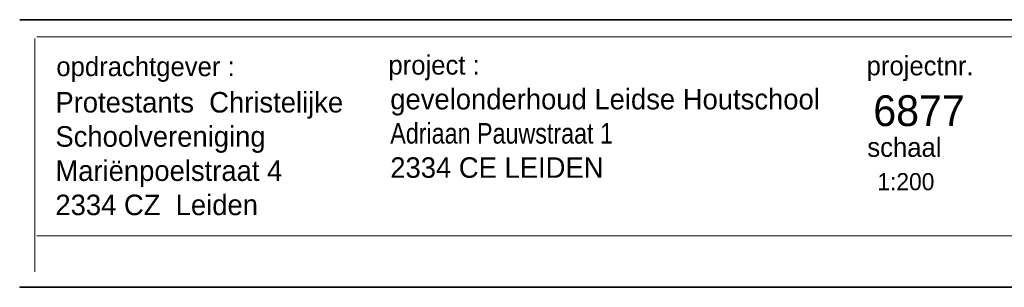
# Model space of a CAD drawing. Header units: millimetres. Extents: x 0 to 10560344, y -63228 to 177747.
# Tile 108 of 126: x 84137 to 107837, y 58344 to 64774. Entities that reach past the tile are written whole.
import ezdxf

# ---------------------------------------------------------------- set-up
doc = ezdxf.new("R2010")
doc.units = ezdxf.units.MM
for name, color, linetype, lineweight in [('035', 82, 'Continuous', 35), ('text008', 8, 'Continuous', 9), ('text018', 1, 'Continuous', 20)]:
    doc.layers.add(name, color=color, linetype=linetype, lineweight=lineweight)
doc.layers.add('AL22----_BINNENWAND', color=7, linetype='Continuous')
doc.layers.add('xxhiddenxx', color=40, linetype='Continuous', lineweight=0, plot=False)
doc.styles.add('mvd', font='GOTHIC.TTF')
doc.styles.add('mvd smal', font='arial.ttf', dxfattribs={"width": 0.85})

msp = doc.modelspace()

# ---------------------------------------------------------------- linework, layer by layer
at = {"layer": '035', "color": 7}
for points in [[(84137.2, 58343.9), (84137.2, 58343.9), (129875.2, 58343.9), (129875.2, 64774.2), (129175.6, 64774.2)], [(125323.5, 64774.2), (84137.2, 64774.2)]]:
    msp.add_lwpolyline(points, dxfattribs=at)
at = {"layer": 'xxhiddenxx', "color": 7}
for p, q in [((84504, 64326.2), (84504, 58717.8)), ((129464.2, 64363.2), (84548.1, 64363.2)), ((84548.1, 59576.8), (129464.2, 59576.8))]:
    msp.add_line(p, q, dxfattribs=at)

# ---------------------------------------------------------------- texts
at = {"layer": 'AL22----_BINNENWAND', "color": 7, "linetype": 'Continuous', "lineweight": 0, "style": 'mvd smal', "width": 0.85}
msp.add_text('oe', height=1.34, dxfattribs=at).set_placement((100310.5, 60047.5))
at = {"layer": 'text008', "color": 7, "char_height": 462, "attachment_point": 1, "style": 'mvd'}
for s, insert in [('opdrachtgever :', (85019.3, 63880.3)), ('project :', (93012.8, 63917.3)), ('projectnr.', (104522.6, 63899.2)), ('schaal', (104539.1, 61940.5))]:
    msp.add_mtext(s, dxfattribs=dict(at, insert=insert))
at = {"layer": 'text018', "color": 7, "style": 'mvd'}
for s, insert, char_height, attachment_point in [('Protestants  Christelijke  \\PSchoolvereniging\\PMariënpoelstraat 4\\P2334 CZ  Leiden', (84996.5, 63036.9), 493.147, 1), ('gevelonderhoud Leidse Houtschool\\P{\\W0.85;Adriaan Pauwstraat 1\\P}2334 CE LEIDEN', (93057.4, 63112.1), 493.147, 1), ('6877', (105784.2, 62583.7), 739.72, 5), ('1:200', (105467.7, 60879.8), 410.96, 5)]:
    msp.add_mtext(s, dxfattribs=dict(at, insert=insert, char_height=char_height, attachment_point=attachment_point))

doc.saveas('drawing.dxf')
